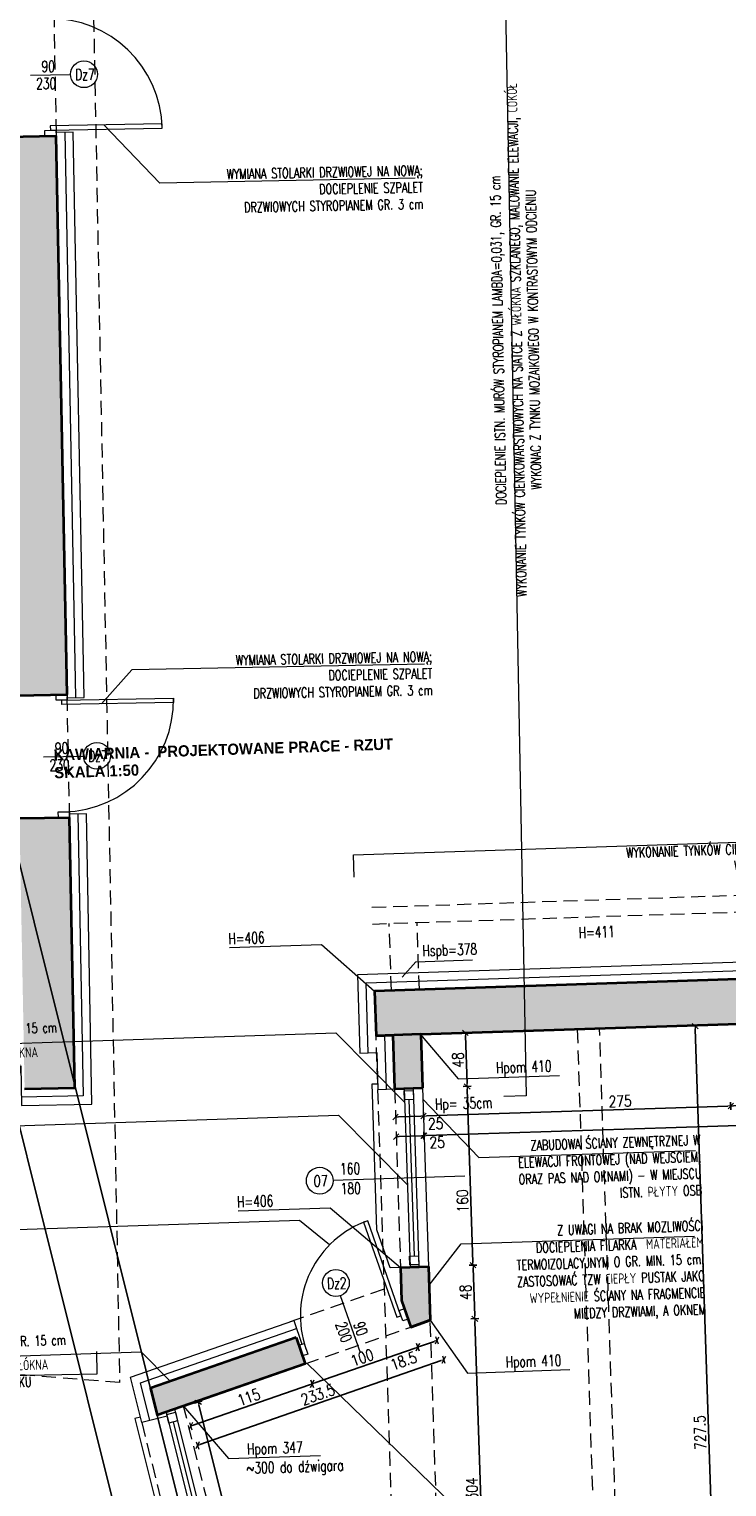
# Model space of a CAD drawing. Header units: millimetres. Extents: x 14400 to 93787, y -21104 to 39413.
# Tile 223 of 256: x 90319 to 90943, y -14703 to -13399. Entities that reach past the tile are written whole.
import ezdxf
from ezdxf.enums import TextEntityAlignment as Align

# ---------------------------------------------------------------- set-up
doc = ezdxf.new("R2010")
doc.units = ezdxf.units.MM
doc.linetypes.add('HIDDEN', pattern=[9.525, 6.35, -3.175])
for name, color, linetype, lineweight in [('!MODUS_HATCH', 4, 'Continuous', 5), ('!MODUS_HATCH_ŚCIANA', 254, 'Continuous', 9), ('__MODUS_ŚCIANY', 2, 'Continuous', 35), ('Cienka', 3, 'Continuous', 9), ('Drzwi', 1, 'Continuous', 15), ('Okna', 3, 'Continuous', 13), ('Opis', 8, 'Continuous', 13), ('Opis_pom', 9, 'Continuous', 18), ('Widok', 1, 'Continuous', 15), ('WYMIAROWANIE', 1, 'Continuous', 18)]:
    doc.layers.add(name, color=color, linetype=linetype, lineweight=lineweight)
doc.styles.add('ARCHETYP', font='romans.shx', dxfattribs={"height": 15})
doc.styles.add('ARIAL', font='tahoma.ttf')
doc.styles.add('STYLE10', font='arialbd.ttf')
doc.styles.add('TXT', font='simplex.shx', dxfattribs={"width": 0.8})
doc.linetypes.add('ZIGZAG', pattern='A,0.00254,-5.08,[131,ltypeshp.shx,S=5.08,R=0,X=-5.08,Y=0],-10.16,[131,ltypeshp.shx,S=5.08,R=180,X=5.08,Y=0],-5.08', length=20.32254)
doc.dimstyles.new('DIM50', dxfattribs={"dimscale": 5, "dimtxt": 2, "dimasz": 0.5, "dimexe": 0, "dimexo": 0, "dimgap": 0.5, "dimtad": 1, "dimdec": 4, "dimrnd": 0.5, "dimdsep": 46, "dimtxsty": 'TXT', "dimblk1": 'TICK1', "dimblk2": 'TICK1', "dimsah": 1, "dimcen": 0, "dimse1": 1, "dimse2": 1, "dimclrd": 1, "dimclre": 7, "dimclrt": 9, "dimadec": 0, "dimazin": 0, "dimtfac": 1, "dimtdec": 4, "dimtmove": 2, "dimatfit": 3, "dimldrblk": 'TICK1', "dimfxl": 1, "dimtolj": 1, "dimarcsym": 0})

# ---------------------------------------------------------------- blocks, each defined once
blk = doc.blocks.new('FGFTHFTG')
at = {"layer": '!MODUS_HATCH_ŚCIANA', "ltscale": 2}
h = blk.add_hatch(color=256, dxfattribs=at)
h.dxf.hatch_style = 1
h.paths.add_polyline_path([(51151.3, 25845), (51106.8, 25845), (51106.8, 25345), (51151.6, 25345)])
h = blk.add_hatch(color=256, dxfattribs=at)
h.dxf.hatch_style = 1
h.paths.add_polyline_path([(51151.7, 25235), (51106.8, 25235), (51106.8, 24993), (51151.8, 24993)])
at = {"layer": '!MODUS_HATCH', "linetype": 'ZIGZAG'}
for points in [[(51159.1, 25848), (51159.1, 25342)], [(51159.1, 25238), (51159.1, 24985.5), (51103.8, 24985.5)]]:
    blk.add_lwpolyline(points, dxfattribs=at)
at = {"layer": '__MODUS_ŚCIANY'}
for points in [[(51106.8, 25845), (51151.3, 25845)], [(51151.6, 25345), (51151.3, 25845)], [(51106.8, 25345), (51151.6, 25345)], [(51106.8, 24993), (51151.8, 24993), (51151.7, 25235)], [(51106.8, 25235), (51151.7, 25235)]]:
    blk.add_lwpolyline(points, dxfattribs=at)
at = {"layer": 'Drzwi'}
for points in [[(51129.4, 25899.6), (51165.2, 25899.6)], [(51129.4, 25289.6), (51165.2, 25289.6)]]:
    blk.add_lwpolyline(points, dxfattribs=at)
for points in [[(51246.2, 25854), (51146.2, 25854), (51146.2, 25850), (51246.2, 25850)], [(51141.2, 25850), (51151.2, 25850), (51151.2, 25845), (51141.2, 25845)], [(51141.6, 25345), (51151.6, 25345), (51151.6, 25340), (51141.6, 25340)], [(51246.6, 25336), (51146.6, 25336), (51146.6, 25340), (51246.6, 25340)], [(51141.6, 25240), (51151.6, 25240), (51151.6, 25235), (51141.6, 25235)]]:
    blk.add_lwpolyline(points, close=True, dxfattribs=at)
for centre in [(51177.2, 25899.6), (51177.2, 25289.6)]:
    blk.add_circle(centre, 12, dxfattribs=at)
for centre, start, end in [((51146.2, 25850), 0, 90), ((51146.6, 25340), 270, 0)]:
    blk.add_arc(centre, 100, start, end, dxfattribs=at)
at = {"layer": 'Opis', "ltscale": 0.7}
for points in [[(51535.3, 26297), (51555.3, 26297), (51555.3, 24978), (51535.3, 24978)], [(49291.8, 24756.8), (49291.8, 24736.8), (51166.8, 24736.8), (51166.8, 24756.8), (51166.8, 24756.8)]]:
    blk.add_lwpolyline(points, dxfattribs=at)
at = {"layer": 'Opis'}
for points in [[(51471.7, 25801), (51243.1, 25801), (51194, 25854)], [(51471.7, 25365.9), (51209.8, 25365.9), (51182.1, 25336)]]:
    blk.add_lwpolyline(points, dxfattribs=at)
at = {"layer": 'Widok', "linetype": 'HIDDEN', "ltscale": 2}
for points in [[(51186.8, 26312), (51186.8, 24728.5), (49276.8, 24915.5), (49276.8, 25184.6)], [(51151.2, 25955), (51151.3, 25845)], [(51151.7, 25235), (51151.6, 25345)]]:
    blk.add_lwpolyline(points, dxfattribs=at)
at = {"layer": 'Widok'}
for points in [[(51151.6, 25342), (51166.6, 25342), (51166.6, 25848), (51151.6, 25848)], [(51103.8, 25013.5), (51103.8, 24978), (51166.8, 24978), (51166.7, 25238), (51151.7, 25238)]]:
    blk.add_lwpolyline(points, dxfattribs=at)
at = {"layer": 'Opis', "style": 'ARCHETYP', "width": 0.7}
for s, p in [('90', (51139.3, 25902.2)), ('230', (51134.2, 25887)), ('Dz7', (51169.3, 25894.4)), ('90', (51139.7, 25292.2)), ('Dz7', (51169.3, 25284.4)), ('230', (51134.6, 25277))]:
    blk.add_text(s, height=10, rotation=359.6818, dxfattribs=at).set_placement(p)
at = {"layer": 'Opis', "ltscale": 0.7, "char_height": 9, "width": 532.604, "attachment_point": 1, "rotation": 90, "style": 'TXT'}
for s, insert in [('\\pxqc;{\\W0.7;WYKONANIE TYNKÓW CIENKOWARSTWOWYCH NA SIATCE Z WŁÓKNA SZKLANEGO, MALOWANIE ELEWACJI, COKÓŁ WYKONAC Z TYNKU MOZAIKOWEGO W KONTRASTOWYM ODCIENIU}', (51555.3, 25388.3)), ('\\pxqc;{\\W0.7;DOCIEPLENIE ISTN. MURÓW STYROPIANEM LAMBDA=0,031, GR. 15 cm }', (51538.6, 25388.3))]:
    blk.add_mtext(s, dxfattribs=dict(at, insert=insert))
at = {"layer": 'Opis', "ltscale": 0.7, "char_height": 9, "width": 260.575, "attachment_point": 3, "style": 'TXT'}
for insert in [(51478.5, 25812.3), (51478.5, 25377.2)]:
    blk.add_mtext('\\pxqr;{\\W0.7;WYMIANA STOLARKI DRZWIOWEJ NA NOWĄ;\\PDOCIEPLENIE SZPALET\\P DRZWIOWYCH STYROPIANEM GR. 3 cm}', dxfattribs=dict(at, insert=insert))
at = {"layer": 'Opis_pom', "ltscale": 0.7, "style": 'ARIAL'}
for tag, p in [('2.18', (51568.5, 27291.4)), ('2.24', (51920.5, 27198)), ('2.36', (52352.8, 27195.1)), ('2.35', (52721.9, 27192.1)), ('2.33', (52962.5, 27195.1)), ('2.15', (50705.5, 27135.2)), ('2.16', (50953.4, 27135.2)), ('2.19', (51570, 27119.8)), ('2.32', (53231.7, 27082.1)), ('2.17', (51252.8, 27060.2)), ('2.11', (49883, 27027)), ('2.34', (52962.5, 27029.3)), ('2.14', (50597, 26977.4)), ('2.20', (51567.1, 26967.1)), ('2.37', (52503.7, 26957.6)), ('2.31', (52507.1, 26781.5)), ('2.29', (52826.5, 26778.6)), ('2.13', (51034.5, 26763.7)), ('2.21', (51561.3, 26760.4)), ('2.12', (49445.3, 26746.1)), ('2.28', (52652.2, 26654.6)), ('2.22', (51394, 26590)), ('2.25', (51896.1, 26600.6)), ('2.26', (52198.5, 26600.6)), ('2.10', (50323.7, 26579.9)), ('2.27', (52498.6, 26545.9)), ('2.30', (53254.7, 26521.1)), ('2.23', (51236.8, 26460.5)), ('2.7', (49521.4, 26346.3)), ('2.8', (49817.5, 26343.7)), ('2.9', (50117.4, 26329.7)), ('2.4', (48116.5, 25491.9)), ('2.5', (48285.1, 25491.9)), ('2.6', (48859.7, 25487.1)), ('2.1', (50194, 25404.4)), ('2.2', (49164.8, 25341.5)), ('2.3', (48573.2, 25320.9))]:
    blk.add_attdef(tag, text='', height=12, dxfattribs=at).set_placement(p, align=Align.MIDDLE_CENTER)
blk = doc.blocks.new('TICK1')
at = {"color": 2}
blk.add_line((-1, -1), (1, 1), dxfattribs=at)
at = {"color": 0}
for p, q in [((0, 0), (-1, 0)), ((0, -1.4), (0, 1.4))]:
    blk.add_line(p, q, dxfattribs=at)
blk = doc.blocks.new('*D395')
at = {"layer": 'DEFPOINTS', "color": 0, "transparency": 16777216}
for p in [(28761.9, 1636.4), (29667.5, 1636.4), (29667.5, 1545.5)]:
    blk.add_point(p, dxfattribs=at)
at = {"layer": 'WYMIAROWANIE', "color": 1, "lineweight": -2, "transparency": 16777216}
blk.add_line((28764.4, 1545.5), (29665, 1545.5), dxfattribs=at)
at = {"layer": 'WYMIAROWANIE', "color": 1, "linetype": 'ByBlock', "lineweight": -2, "transparency": 16777216, "xscale": 2.5, "yscale": 2.5, "zscale": 2.5, "rotation": 180}
blk.add_blockref('TICK1', (28761.9, 1545.5), dxfattribs=at)
at = {"layer": 'WYMIAROWANIE', "color": 1, "linetype": 'ByBlock', "lineweight": -2, "transparency": 16777216, "xscale": 2.5, "yscale": 2.5, "zscale": 2.5}
blk.add_blockref('TICK1', (29667.5, 1545.5), dxfattribs=at)
at = {"layer": 'WYMIAROWANIE', "color": 9, "transparency": 16777216, "insert": (29236.9, 1553), "char_height": 10, "attachment_point": 5, "style": 'TXT'}
blk.add_mtext('\\A1;905.5', dxfattribs=at)
blk = doc.blocks.new('*D444')
at = {"layer": 'DEFPOINTS', "color": 0, "transparency": 16777216}
for p in [(28737.5, 1588.3), (28762.5, 1588.3), (28762.5, 1545.5)]:
    blk.add_point(p, dxfattribs=at)
at = {"layer": 'WYMIAROWANIE', "color": 1, "lineweight": -2, "transparency": 16777216}
blk.add_line((28740, 1545.5), (28760, 1545.5), dxfattribs=at)
at = {"layer": 'WYMIAROWANIE', "color": 1, "linetype": 'ByBlock', "lineweight": -2, "transparency": 16777216, "xscale": 2.5, "yscale": 2.5, "zscale": 2.5, "rotation": 180}
blk.add_blockref('TICK1', (28737.5, 1545.5), dxfattribs=at)
at = {"layer": 'WYMIAROWANIE', "color": 1, "linetype": 'ByBlock', "lineweight": -2, "transparency": 16777216, "xscale": 2.5, "yscale": 2.5, "zscale": 2.5}
blk.add_blockref('TICK1', (28762.5, 1545.5), dxfattribs=at)
at = {"layer": 'WYMIAROWANIE', "color": 9, "transparency": 16777216, "insert": (28773.9, 1539.3), "char_height": 10, "attachment_point": 5, "style": 'TXT'}
blk.add_mtext('\\A1;25', dxfattribs=at)
blk = doc.blocks.new('*D446')
at = {"layer": 'DEFPOINTS', "color": 0, "transparency": 16777216}
for p in [(28737.5, 1588.3), (28762.5, 1588.3), (28762.5, 1563.1)]:
    blk.add_point(p, dxfattribs=at)
at = {"layer": 'WYMIAROWANIE', "color": 1, "lineweight": -2, "transparency": 16777216}
blk.add_line((28740, 1563.1), (28760, 1563.1), dxfattribs=at)
at = {"layer": 'WYMIAROWANIE', "color": 1, "linetype": 'ByBlock', "lineweight": -2, "transparency": 16777216, "xscale": 2.5, "yscale": 2.5, "zscale": 2.5, "rotation": 180}
blk.add_blockref('TICK1', (28737.5, 1563.1), dxfattribs=at)
at = {"layer": 'WYMIAROWANIE', "color": 1, "linetype": 'ByBlock', "lineweight": -2, "transparency": 16777216, "xscale": 2.5, "yscale": 2.5, "zscale": 2.5}
blk.add_blockref('TICK1', (28762.5, 1563.1), dxfattribs=at)
at = {"layer": 'WYMIAROWANIE', "color": 9, "transparency": 16777216, "insert": (28773.1, 1556), "char_height": 10, "attachment_point": 5, "style": 'TXT'}
blk.add_mtext('\\A1;25', dxfattribs=at)
blk = doc.blocks.new('*D434')
at = {"layer": 'DEFPOINTS', "color": 0, "transparency": 16777216}
for p in [(29037.5, 1636.4), (28762.5, 1588.3), (29037.5, 1563.1)]:
    blk.add_point(p, dxfattribs=at)
at = {"layer": 'WYMIAROWANIE', "color": 1, "lineweight": -2, "transparency": 16777216}
blk.add_line((28765, 1563.1), (29035, 1563.1), dxfattribs=at)
at = {"layer": 'WYMIAROWANIE', "color": 1, "linetype": 'ByBlock', "lineweight": -2, "transparency": 16777216, "xscale": 2.5, "yscale": 2.5, "zscale": 2.5, "rotation": 180}
blk.add_blockref('TICK1', (28762.5, 1563.1), dxfattribs=at)
at = {"layer": 'WYMIAROWANIE', "color": 1, "linetype": 'ByBlock', "lineweight": -2, "transparency": 16777216, "xscale": 2.5, "yscale": 2.5, "zscale": 2.5}
blk.add_blockref('TICK1', (29037.5, 1563.1), dxfattribs=at)
at = {"layer": 'WYMIAROWANIE', "color": 9, "transparency": 16777216, "insert": (28938.7, 1570.6), "char_height": 10, "attachment_point": 5, "style": 'TXT'}
blk.add_mtext('\\A1;275', dxfattribs=at)
blk = doc.blocks.new('*D426')
at = {"layer": 'DEFPOINTS', "color": 0, "transparency": 16777216}
for p in [(29037.5, 1636.4), (29172.5, 1636.4), (29172.5, 1563.1)]:
    blk.add_point(p, dxfattribs=at)
at = {"layer": 'WYMIAROWANIE', "color": 1, "lineweight": -2, "transparency": 16777216}
blk.add_line((29040, 1563.1), (29170, 1563.1), dxfattribs=at)
at = {"layer": 'WYMIAROWANIE', "color": 1, "linetype": 'ByBlock', "lineweight": -2, "transparency": 16777216, "xscale": 2.5, "yscale": 2.5, "zscale": 2.5, "rotation": 180}
blk.add_blockref('TICK1', (29037.5, 1563.1), dxfattribs=at)
at = {"layer": 'WYMIAROWANIE', "color": 1, "linetype": 'ByBlock', "lineweight": -2, "transparency": 16777216, "xscale": 2.5, "yscale": 2.5, "zscale": 2.5}
blk.add_blockref('TICK1', (29172.5, 1563.1), dxfattribs=at)
at = {"layer": 'WYMIAROWANIE', "color": 9, "transparency": 16777216, "insert": (29105, 1570.6), "char_height": 10, "attachment_point": 5, "style": 'TXT'}
blk.add_mtext('\\A1;135', dxfattribs=at)
blk = doc.blocks.new('*D392')
at = {"layer": 'DEFPOINTS', "color": 0, "transparency": 16777216}
for p in [(28762.5, 1636.4), (28762.5, 1588.3), (28802.4, 1588.3)]:
    blk.add_point(p, dxfattribs=at)
at = {"layer": 'WYMIAROWANIE', "color": 1, "lineweight": -2, "transparency": 16777216}
blk.add_line((28802.4, 1633.9), (28802.4, 1590.8), dxfattribs=at)
at = {"layer": 'WYMIAROWANIE', "color": 1, "linetype": 'ByBlock', "lineweight": -2, "transparency": 16777216, "xscale": 2.5, "yscale": 2.5, "zscale": 2.5}
for p, rotation in [((28802.4, 1636.4), 90), ((28802.4, 1588.3), 270)]:
    blk.add_blockref('TICK1', p, dxfattribs=dict(at, rotation=rotation))
at = {"layer": 'WYMIAROWANIE', "color": 9, "transparency": 16777216, "insert": (28794.9, 1612.3), "char_height": 10, "attachment_point": 5, "rotation": 90, "style": 'TXT'}
blk.add_mtext('\\A1;48', dxfattribs=at)
blk = doc.blocks.new('*D420')
at = {"layer": 'DEFPOINTS', "color": 0, "transparency": 16777216}
for p in [(28762.5, 1588.3), (28762.5, 1428.3), (28802.4, 1428.3)]:
    blk.add_point(p, dxfattribs=at)
at = {"layer": 'WYMIAROWANIE', "color": 1, "lineweight": -2, "transparency": 16777216}
blk.add_line((28802.4, 1585.8), (28802.4, 1430.8), dxfattribs=at)
at = {"layer": 'WYMIAROWANIE', "color": 1, "linetype": 'ByBlock', "lineweight": -2, "transparency": 16777216, "xscale": 2.5, "yscale": 2.5, "zscale": 2.5}
for p, rotation in [((28802.4, 1588.3), 90), ((28802.4, 1428.3), 270)]:
    blk.add_blockref('TICK1', p, dxfattribs=dict(at, rotation=rotation))
at = {"layer": 'WYMIAROWANIE', "color": 9, "transparency": 16777216, "insert": (28794.9, 1486), "char_height": 10, "attachment_point": 5, "rotation": 90, "style": 'TXT'}
blk.add_mtext('\\A1;160', dxfattribs=at)
blk = doc.blocks.new('*D427')
at = {"layer": 'DEFPOINTS', "color": 0, "transparency": 16777216}
for p in [(28762.5, 1428.3), (28762.5, 1380.3), (28802.4, 1380.3)]:
    blk.add_point(p, dxfattribs=at)
at = {"layer": 'WYMIAROWANIE', "color": 1, "lineweight": -2, "transparency": 16777216}
blk.add_line((28802.4, 1425.8), (28802.4, 1382.8), dxfattribs=at)
at = {"layer": 'WYMIAROWANIE', "color": 1, "linetype": 'ByBlock', "lineweight": -2, "transparency": 16777216, "xscale": 2.5, "yscale": 2.5, "zscale": 2.5}
for p, rotation in [((28802.4, 1428.3), 90), ((28802.4, 1380.3), 270)]:
    blk.add_blockref('TICK1', p, dxfattribs=dict(at, rotation=rotation))
at = {"layer": 'WYMIAROWANIE', "color": 9, "transparency": 16777216, "insert": (28794.9, 1404.3), "char_height": 10, "attachment_point": 5, "rotation": 90, "style": 'TXT'}
blk.add_mtext('\\A1;48', dxfattribs=at)
blk = doc.blocks.new('*D425')
at = {"layer": 'DEFPOINTS', "color": 0, "transparency": 16777216}
for p in [(28762.5, 1380.3), (28756, 1076.4), (28802.4, 1076.4)]:
    blk.add_point(p, dxfattribs=at)
at = {"layer": 'WYMIAROWANIE', "color": 1, "lineweight": -2, "transparency": 16777216}
blk.add_line((28802.4, 1377.8), (28802.4, 1078.9), dxfattribs=at)
at = {"layer": 'WYMIAROWANIE', "color": 1, "linetype": 'ByBlock', "lineweight": -2, "transparency": 16777216, "xscale": 2.5, "yscale": 2.5, "zscale": 2.5}
for p, rotation in [((28802.4, 1380.3), 90), ((28802.4, 1076.4), 270)]:
    blk.add_blockref('TICK1', p, dxfattribs=dict(at, rotation=rotation))
at = {"layer": 'WYMIAROWANIE', "color": 9, "transparency": 16777216, "insert": (28794.9, 1228.3), "char_height": 10, "attachment_point": 5, "rotation": 90, "style": 'TXT'}
blk.add_mtext('\\A1;304', dxfattribs=at)
blk = doc.blocks.new('*D416')
at = {"layer": 'DEFPOINTS', "color": 0, "transparency": 16777216}
for p in [(28946.7, 1635.6), (28946.7, 908.4), (29008, 908.4)]:
    blk.add_point(p, dxfattribs=at)
at = {"layer": 'WYMIAROWANIE', "color": 1, "lineweight": -2, "transparency": 16777216}
blk.add_line((29008, 1633.1), (29008, 910.9), dxfattribs=at)
at = {"layer": 'WYMIAROWANIE', "color": 1, "linetype": 'ByBlock', "lineweight": -2, "transparency": 16777216, "xscale": 2.5, "yscale": 2.5, "zscale": 2.5}
for p, rotation in [((29008, 1635.6), 90), ((29008, 908.4), 270)]:
    blk.add_blockref('TICK1', p, dxfattribs=dict(at, rotation=rotation))
at = {"layer": 'WYMIAROWANIE', "color": 9, "transparency": 16777216, "insert": (29000.5, 1272), "char_height": 10, "attachment_point": 5, "rotation": 90, "style": 'TXT'}
blk.add_mtext('\\A1;727.5', dxfattribs=at)
blk = doc.blocks.new('*D507')
at = {"layer": 'DEFPOINTS', "color": 0, "transparency": 16777216}
for p in [(28762.5, 1380.3), (28773.6, 1344.6), (28539.5, 1310.8)]:
    blk.add_point(p, dxfattribs=at)
at = {"layer": 'WYMIAROWANIE', "color": 1, "lineweight": -2, "transparency": 16777216}
blk.add_line((28552.9, 1275.9), (28771.2, 1343.9), dxfattribs=at)
at = {"layer": 'WYMIAROWANIE', "color": 1, "linetype": 'ByBlock', "lineweight": -2, "transparency": 16777216, "xscale": 2.5, "yscale": 2.5, "zscale": 2.5}
for p, rotation in [((28773.6, 1344.6), 17.30455907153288), ((28550.6, 1275.2), 197.3045590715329)]:
    blk.add_blockref('TICK1', p, dxfattribs=dict(at, rotation=rotation))
at = {"layer": 'WYMIAROWANIE', "color": 9, "transparency": 16777216, "insert": (28659.8, 1317.1), "char_height": 10, "attachment_point": 5, "rotation": 17.3046, "style": 'TXT'}
blk.add_mtext('\\A1;233.5', dxfattribs=at)
blk = doc.blocks.new('*D498')
at = {"layer": 'DEFPOINTS', "color": 0, "transparency": 16777216}
for p in [(28649.4, 1345), (28655.1, 1326.9), (28539.5, 1310.8)]:
    blk.add_point(p, dxfattribs=at)
at = {"layer": 'WYMIAROWANIE', "color": 1, "lineweight": -2, "transparency": 16777216}
blk.add_line((28547.5, 1293.3), (28652.7, 1326.1), dxfattribs=at)
at = {"layer": 'WYMIAROWANIE', "color": 1, "linetype": 'ByBlock', "lineweight": -2, "transparency": 16777216, "xscale": 2.5, "yscale": 2.5, "zscale": 2.5}
for p, rotation in [((28655.1, 1326.9), 17.30455907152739), ((28545.1, 1292.6), 197.3045590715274)]:
    blk.add_blockref('TICK1', p, dxfattribs=dict(at, rotation=rotation))
at = {"layer": 'WYMIAROWANIE', "color": 9, "transparency": 16777216, "insert": (28597.9, 1316.9), "char_height": 10, "attachment_point": 5, "rotation": 17.3046, "style": 'TXT'}
blk.add_mtext('\\A1;115', dxfattribs=at)
blk = doc.blocks.new('*D460')
at = {"layer": 'DEFPOINTS', "color": 0, "transparency": 16777216}
for p in [(28744.9, 1374.8), (28750.6, 1356.6), (28649.4, 1345)]:
    blk.add_point(p, dxfattribs=at)
at = {"layer": 'WYMIAROWANIE', "color": 1, "lineweight": -2, "transparency": 16777216}
blk.add_line((28657.5, 1327.6), (28748.2, 1355.9), dxfattribs=at)
at = {"layer": 'WYMIAROWANIE', "color": 1, "linetype": 'ByBlock', "lineweight": -2, "transparency": 16777216, "xscale": 2.5, "yscale": 2.5, "zscale": 2.5}
for p, rotation in [((28750.6, 1356.6), 17.30455907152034), ((28655.1, 1326.9), 197.3045590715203)]:
    blk.add_blockref('TICK1', p, dxfattribs=dict(at, rotation=rotation))
at = {"layer": 'WYMIAROWANIE', "color": 9, "transparency": 16777216, "insert": (28700.6, 1348.9), "char_height": 10, "attachment_point": 5, "rotation": 17.3046, "style": 'TXT'}
blk.add_mtext('\\A1;100', dxfattribs=at)
blk = doc.blocks.new('*D457')
at = {"layer": 'DEFPOINTS', "color": 0, "transparency": 16777216}
for p in [(28744.9, 1374.8), (28762.5, 1380.3), (28768.1, 1362.1)]:
    blk.add_point(p, dxfattribs=at)
at = {"layer": 'WYMIAROWANIE', "color": 1, "lineweight": -2, "transparency": 16777216}
blk.add_line((28753, 1357.4), (28765.8, 1361.3), dxfattribs=at)
at = {"layer": 'WYMIAROWANIE', "color": 1, "linetype": 'ByBlock', "lineweight": -2, "transparency": 16777216, "xscale": 2.5, "yscale": 2.5, "zscale": 2.5}
for p, rotation in [((28750.6, 1356.6), 197.3045590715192), ((28768.1, 1362.1), 17.30455907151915)]:
    blk.add_blockref('TICK1', p, dxfattribs=dict(at, rotation=rotation))
at = {"layer": 'WYMIAROWANIE', "color": 9, "transparency": 16777216, "insert": (28737.4, 1344.7), "char_height": 10, "attachment_point": 5, "rotation": 17.3046, "style": 'TXT'}
blk.add_mtext('\\A1;18.5', dxfattribs=at)
blk = doc.blocks.new('*D466')
at = {"layer": 'DEFPOINTS', "color": 0, "transparency": 16777216}
for p in [(28539.5, 1310.8), (28626, 908.4), (28639.1, 911.2)]:
    blk.add_point(p, dxfattribs=at)
at = {"layer": 'WYMIAROWANIE', "color": 1, "lineweight": -2, "transparency": 16777216}
blk.add_line((28553.1, 1311.2), (28638.5, 913.6), dxfattribs=at)
at = {"layer": 'WYMIAROWANIE', "color": 1, "linetype": 'ByBlock', "lineweight": -2, "transparency": 16777216, "xscale": 2.5, "yscale": 2.5, "zscale": 2.5}
for p, rotation in [((28552.5, 1313.6), 102.134364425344), ((28639.1, 911.2), 282.134364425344)]:
    blk.add_blockref('TICK1', p, dxfattribs=dict(at, rotation=rotation))
at = {"layer": 'WYMIAROWANIE', "color": 9, "transparency": 16777216, "insert": (28612.2, 1083.5), "char_height": 10, "attachment_point": 5, "rotation": 282.1344, "style": 'TXT'}
blk.add_mtext('\\A1;411.5', dxfattribs=at)
blk = doc.blocks.new('JUHJHH')
at = {"layer": '!MODUS_HATCH_ŚCIANA', "ltscale": 2}
h = blk.add_hatch(color=256, dxfattribs=at)
h.dxf.hatch_style = 1
h.paths.add_polyline_path([(28722.4719, 1676.36976), (28722.4719, 1636.36976), (28737.4719, 1636.36976), (28737.4719, 1588.31698), (28762.4719, 1588.31698), (28762.4719, 1636.36976), (29707.4719, 1636.36976), (29707.4719, 1676.36976)])
h = blk.add_hatch(color=256, dxfattribs=at)
h.dxf.hatch_style = 1
h.paths.add_polyline_path([(28762.4719, 1428.31698), (28737.4719, 1428.31698), (28737.4719, 1398.6606), (28744.90817, 1374.79217), (28762.4719, 1380.2642)])
h = blk.add_hatch(color=256, dxfattribs=at)
h.dxf.hatch_style = 1
h.paths.add_polyline_path([(28641.99819, 1368.91551), (28510.2219, 1327.86027), (28515.49849, 1303.31899), (28649.43446, 1345.04709)])
at = {"layer": '!MODUS_HATCH', "linetype": 'ZIGZAG'}
for points in [[(28714.9719, 1621.36976), (28714.9719, 1683.86976), (29088.9719, 1683.86976)], [(28729.9719, 1636.36976), (28729.9719, 1588.31698)], [(28508.79668, 1298.80948), (28501.44914, 1332.98266), (28642.63152, 1376.9684)]]:
    blk.add_lwpolyline(points, dxfattribs=at)
at = {"layer": '__MODUS_ŚCIANY'}
for points in [[(29707.4719, 1636.36976), (29707.4719, 1676.36976), (28722.4719, 1676.36976), (28722.4719, 1636.36976), (28737.4719, 1636.36976), (28737.4719, 1588.31698)], [(28762.4719, 1636.36976), (28722.4719, 1636.36976)], [(28762.4719, 1636.36976), (29037.4719, 1636.36976), (29172.4719, 1636.36976), (29707.4719, 1636.36976)], [(28762.4719, 1636.36976), (28762.4719, 1588.31698)], [(28737.4719, 1588.31698), (28762.4719, 1588.31698)], [(28737.4719, 1428.31698), (28737.4719, 1398.6606)], [(28737.4719, 1428.31698), (28762.4719, 1428.31698)], [(28762.4719, 1428.31698), (28762.4719, 1380.2642), (28744.90817, 1374.79217)], [(28737.4719, 1398.6606), (28744.90817, 1374.79217), (28762.4719, 1380.2642)], [(28641.99819, 1368.91551), (28510.2219, 1327.86027), (28515.49849, 1303.31899)], [(28641.99819, 1368.91551), (28649.43446, 1345.04709), (28515.49849, 1303.31899)], [(28649.43446, 1345.04709), (28539.46443, 1310.78564)]]:
    blk.add_lwpolyline(points, dxfattribs=at)
at = {"layer": 'Cienka', "linetype": 'HIDDEN', "ltscale": 2}
for points in [[(28722.4719, 1751.36976), (29707.4719, 1751.36976)], [(28722.4719, 1736.36976), (29707.4719, 1736.36976)], [(28737.4719, 1676.36976), (28737.4719, 1736.36976)], [(28762.4719, 1676.36976), (28762.4719, 1736.36976)], [(28902.4719, 1636.36976), (28902.4719, 467.2269)], [(28922.4719, 468.06723), (28922.4719, 1636.36976)]]:
    blk.add_lwpolyline(points, dxfattribs=at)
at = {"layer": 'DEFPOINTS', "color": 2}
for p, q in [((28294.03098, 2062.19416), (28764.65175, -126.6496)), ((28352.33362, 2062.19416), (28822.95438, -126.6496))]:
    blk.add_line(p, q, dxfattribs=at)
at = {"layer": 'Drzwi'}
for points in [[(28705.82683, 1469.97567), (28732.5974, 1384.04933), (28736.41635, 1385.23913), (28709.64577, 1471.16547)], [(28739.70278, 1391.50007), (28742.67729, 1381.9527), (28737.9036, 1380.46545), (28734.9291, 1390.01282)], [(28649.00275, 1363.24224), (28651.97726, 1353.69487), (28647.20358, 1352.20761), (28644.22907, 1361.75499)]]:
    blk.add_lwpolyline(points, close=True, dxfattribs=at)
blk.add_lwpolyline([(28682.75457, 1404.94417), (28698.73809, 1353.64136)], dxfattribs=at)
blk.add_circle((28679.18516, 1416.40102), 12, dxfattribs=at)
blk.add_arc((28736.41635, 1385.23913), 90, 107.30455907, 197.30455907, dxfattribs=at)
at = {"layer": 'Okna'}
for points in [[(28745.9719, 1588.31698), (28745.9719, 1428.31698)], [(28745.9719, 1588.31698), (28745.9719, 1428.31698)], [(28749.9719, 1578.31698), (28749.9719, 1438.31698)], [(28753.9719, 1588.31698), (28753.9719, 1428.31698)], [(28679.80911, 1508.31698), (28797.74322, 1508.31698)], [(28523.64691, 1305.85765), (28609.11032, 908.36976)], [(28531.31601, 1308.24698), (28617.29315, 908.36976)], [(28529.65959, 1296.92189), (28610.9189, 918.98715)]]:
    blk.add_lwpolyline(points, dxfattribs=at)
for points in [[(28745.9719, 1586.31698), (28753.9719, 1586.31698), (28753.9719, 1578.31698), (28745.9719, 1578.31698)], [(28745.9719, 1438.31698), (28753.9719, 1438.31698), (28753.9719, 1430.31698), (28745.9719, 1430.31698)], [(28524.06732, 1303.90233), (28531.88858, 1305.58397), (28533.57022, 1297.76271), (28525.74896, 1296.08107)]]:
    blk.add_lwpolyline(points, close=True, dxfattribs=at)
blk.add_circle((28667.80911, 1508.31698), 12, dxfattribs=at)
at = {"layer": 'Opis'}
for points in [[(28707.4719, 1778.76346), (28707.4719, 1798.76346), (29722.4719, 1798.76346), (29722.4719, 1778.76346)], [(28593.98753, 1719.5601), (28676.33837, 1719.5601), (28722.4719, 1676.36976)], [(28747.35625, 1687.93072), (28760.17832, 1701.4015), (28810.80915, 1701.4015)], [(28142.3861, 1640.10158), (28686.44834, 1640.10158), (28745.9719, 1576.01634)], [(28761.87793, 1636.36976), (28794.64383, 1595.4807), (28885.14938, 1595.4807)], [(28142.3861, 1566.50688), (28686.44834, 1566.50688), (28745.9719, 1502.42164)], [(28762.4719, 1578.11313), (28810.79319, 1524.41402), (29004.67674, 1524.41402)], [(28593.98753, 1483.85995), (28676.33837, 1483.85995), (28737.4719, 1428.31698)], [(28762.4719, 1411.67165), (28792.52718, 1447.75287), (29001.35806, 1447.75287)], [(28762.4719, 1380.2642), (28794.16484, 1331.99275), (28885.97035, 1331.99275)], [(28142.3861, 1360.44172), (28503.02842, 1360.44172), (28528.11333, 1333.43439)], [(28787.86214, 1203.47593), (28650.96816, 1345.52492)], [(28539.46443, 1310.78564), (28578.14611, 1262.51419), (28660.49444, 1262.51419)]]:
    blk.add_lwpolyline(points, dxfattribs=at)
at = {"layer": 'Opis', "ltscale": 0.7}
blk.add_lwpolyline([(28674.62357, 1450.67347), (28648.41117, 1473.34445), (28142.3861, 1473.34445)], dxfattribs=at)
at = {"layer": 'Widok'}
for points in [[(29088.9719, 1691.36976), (28707.4719, 1691.36976), (28707.4719, 1621.36976), (28722.4719, 1621.36976), (28722.4719, 1588.31698), (28745.9719, 1588.31698)], [(28737.4719, 1428.31698), (28728.23238, 1428.31698), (28717.4719, 1462.85522), (28717.4719, 1593.31698), (28722.4719, 1593.31698)], [(28762.4719, 1588.31698), (28762.4719, 1428.31698)], [(28524.43919, 1302.17276), (28501.46425, 1297.23294), (28492.67638, 1338.10505), (28640.40064, 1384.12892), (28647.09328, 1362.64734)], [(28524.43919, 1302.17276), (28501.46425, 1297.23294), (28500.41322, 1302.12123), (28495.52494, 1301.0702), (28581.34738, 901.91246), (28586.23567, 902.96348), (28585.18443, 907.85278), (28608.05917, 913.25865)]]:
    blk.add_lwpolyline(points, dxfattribs=at)
at = {"layer": 'Widok', "linetype": 'HIDDEN', "ltscale": 2}
for points in [[(28722.4719, 908.36976), (28722.4719, 1636.36976)], [(28737.4719, 1588.31698), (28737.4719, 1428.31698)], [(28637.53642, 1383.23657), (28722.4719, 1409.69844)], [(28649.43446, 1345.04709), (28744.90817, 1374.79217)], [(28762.4719, 908.36976), (28762.4719, 1380.2642)], [(28625.9874, 908.36976), (28539.46443, 1310.78564)], [(28501.46425, 1297.23294), (28586.38182, 902.28371)]]:
    blk.add_lwpolyline(points, dxfattribs=at)
at = {"layer": 'Opis', "ltscale": 0.7, "style": 'STYLE10', "width": 0.95}
for s, p in [('KAWIARNIA -  PROJEKTOWANE PRACE - RZUT', (28442.36522, 1891.78958)), ('SKALA 1:50', (28442.36522, 1875.99265))]:
    blk.add_text(s, height=10, rotation=359.9999899, dxfattribs=at).set_placement(p)
at = {"layer": 'Opis', "style": 'ARCHETYP', "width": 0.7}
for s, p in [('H=406', (28593.23821, 1722.51871)), ('H=411', (28906.57156, 1717.5713)), ('Hspb=378', (28766.32966, 1705.99254)), ('Hpom 410', (28828.60719, 1599.18796)), ('Hp= 35cm', (28773.06209, 1568.29781)), ('160', (28686.30467, 1513.21169)), ('180', (28686.30467, 1495.55704)), ('H=406', (28593.23821, 1486.81856)), ('Hpom 410', (28828.69841, 1335.7)), ('Hpom 347', (28594.82706, 1265.52844)), ('~300 do dźwigara', (28593.68451, 1248.39921))]:
    blk.add_text(s, height=10, dxfattribs=at).set_placement(p)
for s, rotation, p in [('O7', 359.68184326, (28662.15243, 1503.12991)), ('Dz2', 359.68184326, (28671.24354, 1411.21395)), ('200', 286.98640233, (28677.49512, 1379.46666)), ('90', 286.98640233, (28693.53506, 1379.13859))]:
    blk.add_text(s, height=10, rotation=rotation, dxfattribs=at).set_placement(p)
at = {"layer": 'Opis', "ltscale": 0.7, "char_height": 9, "attachment_point": 1, "style": 'TXT'}
for s, insert, width in [('\\pxqc;{\\W0.7;WYKONANIE TYNKÓW CIENKOWARSTWOWYCH NA SIATCE Z WŁÓKNA SZKLANEGO, MALOWANIE ELEWACJI, COKÓŁ WYKONAć Z TYNKU MOZAIKOWEGO W KONTRASTOWYM ODCIENIU}', (28914.89789, 1797.11217), 532.6044424), ('\\pxql;{\\W0.7;DOCIEPLENIE ISTN. MURÓW STYROPIANEM LAMBDA=0,031, GR. 15 cm }', (28142.3861, 1657.74973), 365.0747519), ('\\pxql;{\\W0.7;WYKONANIE TYNKÓW CIENKOWARSTWOWYCH NA SIATCE Z WŁÓKNA SZKLANEGO, MALOWANIE ELEWACJI, COKÓŁ WYKONAć Z TYNKU MOZAIKOWEGO W KONTRASTOWYM ODCIENIU}', (28142.3861, 1636.2399), 340.1598794), ('\\pxqr;{\\W0.7;ZABUDOWA ŚCIANY ZEWNĘTRZNEJ W ELEWACJI FRONTOWEJ (NAD WEJSCIEM, ORAZ PAS NAD OKNAMI) - W MIEJSCU ISTN. PŁYTY OSB}', (28811.68551, 1538.2037), 197.5683761), ('\\pxqr;{\\W0.7;Z UWAGI NA BRAK MOZLIWOŚCI DOCIEPLENIA FILARKA  MATERIAŁEM TERMOIZOLACYJNYM O GR. MIN. 15 cm, ZASTOSOWAĆ TZW CIEPŁY PUSTAK JAKO WYPEŁNIENIE ŚCIANY NA FRAGMENCIE MIEDZY DRZWIAMI, A OKNEM}', (28811.68551, 1461.54255), 197.5683761), ('\\pxql;{\\W0.7;DOCIEPLENIE ISTN. MURÓW STYROPIANEM LAMBDA=0,031, GR. 15 cm }', (28141.16431, 1378.08986), 365.0747519), ('\\pxql;{\\W0.7;WYKONANIE TYNKÓW CIENKOWARSTWOWYCH NA SIATCE Z WŁÓKNA SZKLANEGO, MALOWANIE ELEWACJI, COKÓŁ WYKONAć Z TYNKU MOZAIKOWEGO W KONTRASTOWYM ODCIENIU}', (28142.3861, 1356.58004), 340.1598794)]:
    blk.add_mtext(s, dxfattribs=dict(at, insert=insert, width=width))
at = {"layer": 'Opis_pom', "ltscale": 0.7, "style": 'ARIAL'}
for tag, p in [('1.1', (29155.34141, 1328.81247)), ('1.2', (29440.67495, 915.12556)), ('1.7', (28864.32245, 797.38078)), ('1.4', (29272.14264, 692.64264)), ('1.3', (29507.96542, 694.00648)), ('1.6', (28836.04153, 595.92607)), ('1.5', (28969.67619, 596.81054))]:
    blk.add_attdef(tag, text='', height=11.968, dxfattribs=at).set_placement(p, align=Align.MIDDLE_CENTER)
at = {"layer": 'WYMIAROWANIE'}
for base, p1, p2, picture, middle in [((29667.4719, 1545.50933), (28761.87793, 1636.36976), (29667.4719, 1636.36976), '*D395', (29236.87277, 1553.00933)), ((29037.4719, 1563.12447), (28762.4719, 1588.31698), (29037.4719, 1636.36976), '*D434', (28938.69559, 1570.62447)), ((28762.4719, 1545.50933), (28737.4719, 1588.31698), (28762.4719, 1588.31698), '*D444', (28773.87622, 1539.26333)), ((28762.4719, 1563.12447), (28737.4719, 1588.31698), (28762.4719, 1588.31698), '*D446', (28773.12107, 1556.027))]:
    dim = blk.add_linear_dim(base=base, p1=p1, p2=p2, dimstyle='DIM50', dxfattribs=at)
    dim.commit()
    dim.dimension.update_dxf_attribs({"geometry": picture, "text_midpoint": middle, "dimtype": 160})
for base, p1, p2, angle, picture, middle in [((28802.36265, 1588.31698), (28762.4719, 1636.36976), (28762.4719, 1588.31698), 90, '*D392', (28794.86265, 1612.34337)), ((28802.36265, 1380.2642), (28762.4719, 1428.31698), (28762.4719, 1380.2642), 90, '*D427', (28794.86265, 1404.29059)), ((28802.36265, 1076.36976), (28762.4719, 1380.2642), (28755.96215, 1076.36976), 90, '*D425', (28794.86265, 1228.31698)), ((28750.57373, 1356.60725), (28649.43446, 1345.04709), (28744.90817, 1374.79217), 197.30455907, '*D460', (28700.60599, 1348.89523))]:
    dim = blk.add_linear_dim(base=base, p1=p1, p2=p2, angle=angle, dimstyle='DIM50', dxfattribs=at)
    dim.commit()
    dim.dimension.update_dxf_attribs({"geometry": picture, "text_midpoint": middle})
for p1, p2, distance, picture, middle in [((28946.68623, 1635.62853), (28946.68623, 908.36976), 61.26821, '*D416', (29000.45444, 1271.99914)), ((28539.46443, 1310.78564), (28762.4719, 1380.2642), -37.30742, '*D507', (28659.83441, 1317.06666)), ((28539.46443, 1310.78564), (28649.43446, 1345.04709), -19.04705, '*D498', (28597.88412, 1316.89197))]:
    dim = blk.add_aligned_dim(p1=p1, p2=p2, distance=distance, dimstyle='DIM50', dxfattribs=at)
    dim.commit()
    dim.dimension.update_dxf_attribs({"geometry": picture, "text_midpoint": middle})
dim = blk.add_linear_dim(base=(29172.4719, 1563.12447), p1=(29037.4719, 1636.36976), p2=(29172.4719, 1636.36976), dimstyle='DIM50', dxfattribs=at)
dim.commit()
dim.dimension.update_dxf_attribs({"geometry": '*D426', "text_midpoint": (29104.9719, 1570.62447)})
for base, p1, p2, angle, picture, middle, dimtype in [((28802.36265, 1428.31698), (28762.4719, 1588.31698), (28762.4719, 1428.31698), 90, '*D420', (28794.86265, 1485.9929), 160), ((28768.13746, 1362.07927), (28744.90817, 1374.79217), (28762.4719, 1380.2642), 197.30455907, '*D457', (28737.35327, 1344.73454), 160), ((28639.06043, 911.18057), (28539.46443, 1310.78564), (28625.9874, 908.36976), 282.13436443, '*D466', (28612.21734, 1083.45311), 161)]:
    dim = blk.add_linear_dim(base=base, p1=p1, p2=p2, angle=angle, dimstyle='DIM50', dxfattribs=at)
    dim.commit()
    dim.dimension.update_dxf_attribs({"geometry": picture, "text_midpoint": middle, "dimtype": dimtype})

msp = doc.modelspace()

# ---------------------------------------------------------------- block references
at = {"layer": 'DEFPOINTS', "color": 2}
for name, p, rotation in [('FGFTHFTG', (39693.83872, -40309.3274), 1.091856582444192), ('JUHJHH', (61976.5022, -16879.91221), 1.885153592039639)]:
    msp.add_blockref(name, p, dxfattribs=dict(at, rotation=rotation))

doc.saveas('drawing.dxf')
